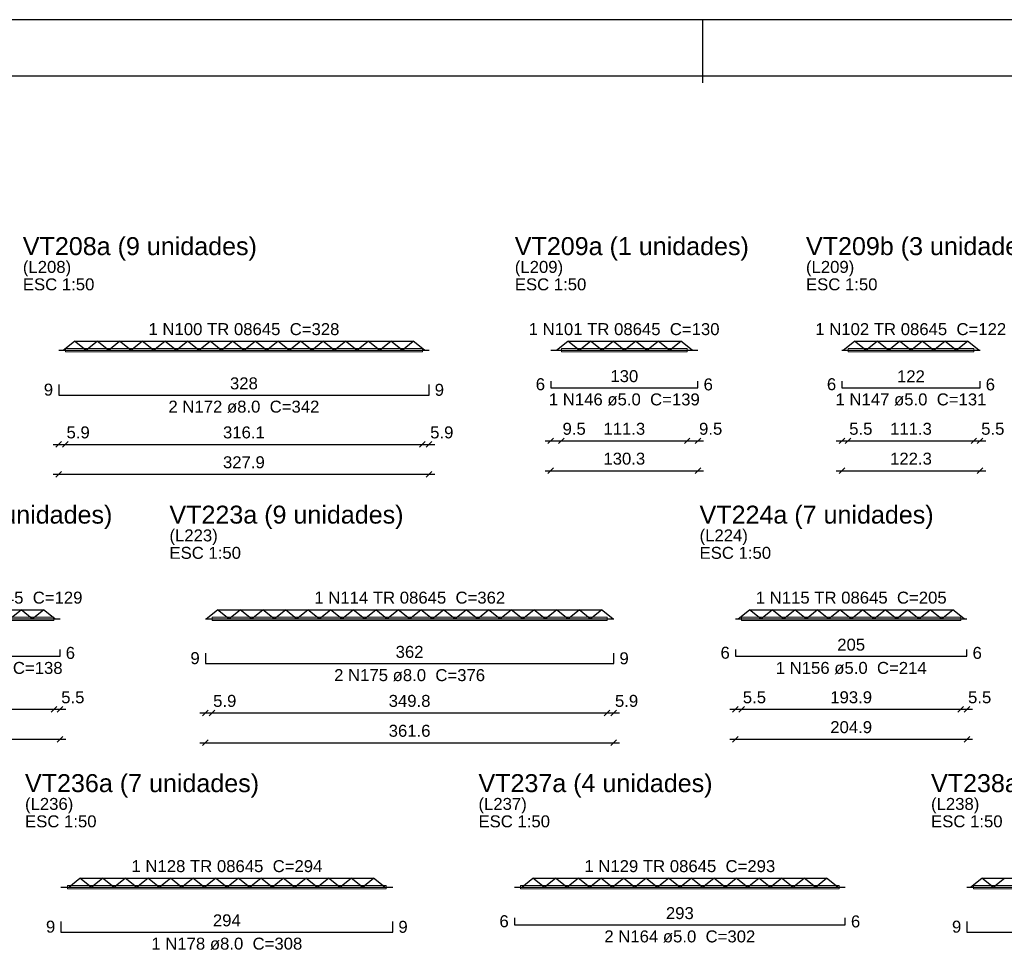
# Model space of a CAD drawing. Header units: millimetres. Extents: x 0 to 119, y 0 to 84.
# Tile 15 of 23: x 51 to 69, y 68 to 84. Entities that reach past the tile are written whole.
import ezdxf

# ---------------------------------------------------------------- set-up
doc = ezdxf.new("R2010")
doc.units = ezdxf.units.MM
doc.header["$MEASUREMENT"] = 0
doc.linetypes.add('NULL', pattern=[0])
doc.layers.get('0').update_dxf_attribs({"lineweight": 18})
for name, color, linetype, lineweight in [('Descrição da armadura', 7, 'Continuous', 0), ('DT-Armadura positiva', 2, 'Continuous', 30), ('DT-Cotas', 9, 'Continuous', 5), ('DT-Forma', 5, 'Continuous', 5), ('DT-Título', 3, 'Continuous', 20), ('Textos armaduras', 7, 'Continuous', 0)]:
    doc.layers.add(name, color=color, linetype=linetype, lineweight=lineweight)
doc.layers.add('SEDUC_MARF', color=1, linetype='Continuous')
doc.layers.add('SEDUC_MARGG', color=7, linetype='Continuous')
doc.styles.add('Arial', font='txt')
doc.dimstyles.new('UM_50.000000', dxfattribs={"dimtxt": 0.18, "dimasz": 0.1, "dimexe": 0.1, "dimexo": 0.2, "dimgap": 0, "dimtad": 1, "dimtih": 1, "dimtoh": 1, "dimdec": 1, "dimlfac": 50, "dimzin": 0, "dimdsep": 46, "dimtxsty": 'Standard', "dimcen": 0.09, "dimdle": 0.1, "dimadec": 1, "dimazin": 2, "dimtfac": 1, "dimtdec": 4, "dimtofl": 0, "dimtmove": 0, "dimatfit": 3, "dimfxl": 1, "dimtolj": 1, "dimarcsym": 0})

# ---------------------------------------------------------------- blocks, each defined once
blk = doc.blocks.new('_Oblique')
at = {"color": 0, "linetype": 'ByBlock', "lineweight": -2}
blk.add_line((-0.5, -0.5), (0.5, 0.5), dxfattribs=at)
blk = doc.blocks.new('*D34')
at = {"layer": 'Defpoints', "color": 0}
for p in [(52.002, 76.05), (58.56, 76.05), (58.56, 76.05)]:
    blk.add_point(p, dxfattribs=at)
at = {"layer": 'DT-Cotas', "color": 0, "lineweight": -2}
blk.add_line((51.902, 76.05), (58.66, 76.05), dxfattribs=at)
at = {"layer": 'DT-Cotas', "color": 0, "lineweight": -2, "xscale": 0.1, "yscale": 0.1, "zscale": 0.1, "rotation": 180}
blk.add_blockref('_Oblique', (52.002, 76.05), dxfattribs=at)
at = {"layer": 'DT-Cotas', "color": 0, "lineweight": -2, "xscale": 0.1, "yscale": 0.1, "zscale": 0.1}
blk.add_blockref('_Oblique', (58.56, 76.05), dxfattribs=at)
at = {"layer": 'DT-Cotas', "color": 7, "insert": (55.281, 76.262), "char_height": 0.2118, "attachment_point": 5, "rotation": 0.0057, "style": 'Arial'}
blk.add_mtext('\\A1;327.9', dxfattribs=at)
blk = doc.blocks.new('*D35')
at = {"layer": 'Defpoints', "color": 0}
for p in [(52.002, 76.579), (52.12, 76.579), (52.12, 76.579)]:
    blk.add_point(p, dxfattribs=at)
at = {"layer": 'DT-Cotas', "color": 0, "lineweight": -2}
blk.add_line((51.902, 76.579), (52.22, 76.579), dxfattribs=at)
at = {"layer": 'DT-Cotas', "color": 0, "lineweight": -2, "xscale": 0.1, "yscale": 0.1, "zscale": 0.1, "rotation": 180}
blk.add_blockref('_Oblique', (52.002, 76.579), dxfattribs=at)
at = {"layer": 'DT-Cotas', "color": 0, "lineweight": -2, "xscale": 0.1, "yscale": 0.1, "zscale": 0.1}
blk.add_blockref('_Oblique', (52.12, 76.579), dxfattribs=at)
at = {"layer": 'DT-Cotas', "color": 7, "insert": (52.346, 76.791), "char_height": 0.2118, "attachment_point": 5, "rotation": 0.0057, "style": 'Arial'}
blk.add_mtext('\\A1;5.9', dxfattribs=at)
blk = doc.blocks.new('*D36')
at = {"layer": 'Defpoints', "color": 0}
for p in [(52.12, 76.579), (58.442, 76.579), (58.442, 76.579)]:
    blk.add_point(p, dxfattribs=at)
at = {"layer": 'DT-Cotas', "color": 0, "lineweight": -2}
blk.add_line((52.02, 76.579), (58.542, 76.579), dxfattribs=at)
at = {"layer": 'DT-Cotas', "color": 0, "lineweight": -2, "xscale": 0.1, "yscale": 0.1, "zscale": 0.1, "rotation": 180}
blk.add_blockref('_Oblique', (52.12, 76.579), dxfattribs=at)
at = {"layer": 'DT-Cotas', "color": 0, "lineweight": -2, "xscale": 0.1, "yscale": 0.1, "zscale": 0.1}
blk.add_blockref('_Oblique', (58.442, 76.579), dxfattribs=at)
at = {"layer": 'DT-Cotas', "color": 7, "insert": (55.281, 76.791), "char_height": 0.2118, "attachment_point": 5, "rotation": 0.0057, "style": 'Arial'}
blk.add_mtext('\\A1;316.1', dxfattribs=at)
blk = doc.blocks.new('*D37')
at = {"layer": 'Defpoints', "color": 0}
for p in [(58.442, 76.579), (58.56, 76.579), (58.56, 76.579)]:
    blk.add_point(p, dxfattribs=at)
at = {"layer": 'DT-Cotas', "color": 0, "lineweight": -2}
blk.add_line((58.342, 76.579), (58.66, 76.579), dxfattribs=at)
at = {"layer": 'DT-Cotas', "color": 0, "lineweight": -2, "xscale": 0.1, "yscale": 0.1, "zscale": 0.1, "rotation": 180}
blk.add_blockref('_Oblique', (58.442, 76.579), dxfattribs=at)
at = {"layer": 'DT-Cotas', "color": 0, "lineweight": -2, "xscale": 0.1, "yscale": 0.1, "zscale": 0.1}
blk.add_blockref('_Oblique', (58.56, 76.579), dxfattribs=at)
at = {"layer": 'DT-Cotas', "color": 7, "insert": (58.785, 76.791), "char_height": 0.2118, "attachment_point": 5, "rotation": 0.0057, "style": 'Arial'}
blk.add_mtext('\\A1;5.9', dxfattribs=at)
blk = doc.blocks.new('*D38')
at = {"layer": 'Defpoints', "color": 0}
for p in [(60.714, 76.114), (63.32, 76.114), (63.32, 76.114)]:
    blk.add_point(p, dxfattribs=at)
at = {"layer": 'DT-Cotas', "color": 0, "lineweight": -2}
blk.add_line((60.614, 76.114), (63.42, 76.114), dxfattribs=at)
at = {"layer": 'DT-Cotas', "color": 0, "lineweight": -2, "xscale": 0.1, "yscale": 0.1, "zscale": 0.1, "rotation": 180}
blk.add_blockref('_Oblique', (60.714, 76.114), dxfattribs=at)
at = {"layer": 'DT-Cotas', "color": 0, "lineweight": -2, "xscale": 0.1, "yscale": 0.1, "zscale": 0.1}
blk.add_blockref('_Oblique', (63.32, 76.114), dxfattribs=at)
at = {"layer": 'DT-Cotas', "color": 7, "insert": (62.017, 76.326), "char_height": 0.2118, "attachment_point": 5, "rotation": 0.0057, "style": 'Arial'}
blk.add_mtext('\\A1;130.3', dxfattribs=at)
blk = doc.blocks.new('*D39')
at = {"layer": 'Defpoints', "color": 0}
for p in [(60.714, 76.643), (60.904, 76.643), (60.904, 76.643)]:
    blk.add_point(p, dxfattribs=at)
at = {"layer": 'DT-Cotas', "color": 0, "lineweight": -2}
blk.add_line((60.614, 76.643), (61.004, 76.643), dxfattribs=at)
at = {"layer": 'DT-Cotas', "color": 0, "lineweight": -2, "xscale": 0.1, "yscale": 0.1, "zscale": 0.1, "rotation": 180}
blk.add_blockref('_Oblique', (60.714, 76.643), dxfattribs=at)
at = {"layer": 'DT-Cotas', "color": 0, "lineweight": -2, "xscale": 0.1, "yscale": 0.1, "zscale": 0.1}
blk.add_blockref('_Oblique', (60.904, 76.643), dxfattribs=at)
at = {"layer": 'DT-Cotas', "color": 7, "insert": (61.129, 76.855), "char_height": 0.2118, "attachment_point": 5, "rotation": 0.0057, "style": 'Arial'}
blk.add_mtext('\\A1;9.5', dxfattribs=at)
blk = doc.blocks.new('*D40')
at = {"layer": 'Defpoints', "color": 0}
for p in [(60.904, 76.643), (63.13, 76.643), (63.13, 76.643)]:
    blk.add_point(p, dxfattribs=at)
at = {"layer": 'DT-Cotas', "color": 0, "lineweight": -2}
blk.add_line((60.804, 76.643), (63.23, 76.643), dxfattribs=at)
at = {"layer": 'DT-Cotas', "color": 0, "lineweight": -2, "xscale": 0.1, "yscale": 0.1, "zscale": 0.1, "rotation": 180}
blk.add_blockref('_Oblique', (60.904, 76.643), dxfattribs=at)
at = {"layer": 'DT-Cotas', "color": 0, "lineweight": -2, "xscale": 0.1, "yscale": 0.1, "zscale": 0.1}
blk.add_blockref('_Oblique', (63.13, 76.643), dxfattribs=at)
at = {"layer": 'DT-Cotas', "color": 7, "insert": (62.017, 76.855), "char_height": 0.2118, "attachment_point": 5, "rotation": 0.0057, "style": 'Arial'}
blk.add_mtext('\\A1;111.3', dxfattribs=at)
blk = doc.blocks.new('*D41')
at = {"layer": 'Defpoints', "color": 0}
for p in [(63.13, 76.643), (63.32, 76.643), (63.32, 76.643)]:
    blk.add_point(p, dxfattribs=at)
at = {"layer": 'DT-Cotas', "color": 0, "lineweight": -2}
blk.add_line((63.03, 76.643), (63.42, 76.643), dxfattribs=at)
at = {"layer": 'DT-Cotas', "color": 0, "lineweight": -2, "xscale": 0.1, "yscale": 0.1, "zscale": 0.1, "rotation": 180}
blk.add_blockref('_Oblique', (63.13, 76.643), dxfattribs=at)
at = {"layer": 'DT-Cotas', "color": 0, "lineweight": -2, "xscale": 0.1, "yscale": 0.1, "zscale": 0.1}
blk.add_blockref('_Oblique', (63.32, 76.643), dxfattribs=at)
at = {"layer": 'DT-Cotas', "color": 7, "insert": (63.546, 76.855), "char_height": 0.2118, "attachment_point": 5, "rotation": 0.0057, "style": 'Arial'}
blk.add_mtext('\\A1;9.5', dxfattribs=at)
blk = doc.blocks.new('*D42')
at = {"layer": 'Defpoints', "color": 0}
for p in [(65.869, 76.114), (68.316, 76.114), (68.316, 76.114)]:
    blk.add_point(p, dxfattribs=at)
at = {"layer": 'DT-Cotas', "color": 0, "lineweight": -2}
blk.add_line((65.769, 76.114), (68.416, 76.114), dxfattribs=at)
at = {"layer": 'DT-Cotas', "color": 0, "lineweight": -2, "xscale": 0.1, "yscale": 0.1, "zscale": 0.1, "rotation": 180}
blk.add_blockref('_Oblique', (65.869, 76.114), dxfattribs=at)
at = {"layer": 'DT-Cotas', "color": 0, "lineweight": -2, "xscale": 0.1, "yscale": 0.1, "zscale": 0.1}
blk.add_blockref('_Oblique', (68.316, 76.114), dxfattribs=at)
at = {"layer": 'DT-Cotas', "color": 7, "insert": (67.093, 76.326), "char_height": 0.2118, "attachment_point": 5, "rotation": 0.0057, "style": 'Arial'}
blk.add_mtext('\\A1;122.3', dxfattribs=at)
blk = doc.blocks.new('*D43')
at = {"layer": 'Defpoints', "color": 0}
for p in [(65.869, 76.643), (65.979, 76.643), (65.979, 76.643)]:
    blk.add_point(p, dxfattribs=at)
at = {"layer": 'DT-Cotas', "color": 0, "lineweight": -2}
blk.add_line((65.769, 76.643), (66.079, 76.643), dxfattribs=at)
at = {"layer": 'DT-Cotas', "color": 0, "lineweight": -2, "xscale": 0.1, "yscale": 0.1, "zscale": 0.1, "rotation": 180}
blk.add_blockref('_Oblique', (65.869, 76.643), dxfattribs=at)
at = {"layer": 'DT-Cotas', "color": 0, "lineweight": -2, "xscale": 0.1, "yscale": 0.1, "zscale": 0.1}
blk.add_blockref('_Oblique', (65.979, 76.643), dxfattribs=at)
at = {"layer": 'DT-Cotas', "color": 7, "insert": (66.205, 76.855), "char_height": 0.2118, "attachment_point": 5, "rotation": 0.0057, "style": 'Arial'}
blk.add_mtext('\\A1;5.5', dxfattribs=at)
blk = doc.blocks.new('*D44')
at = {"layer": 'Defpoints', "color": 0}
for p in [(65.979, 76.643), (68.206, 76.643), (68.206, 76.643)]:
    blk.add_point(p, dxfattribs=at)
at = {"layer": 'DT-Cotas', "color": 0, "lineweight": -2}
blk.add_line((65.879, 76.643), (68.306, 76.643), dxfattribs=at)
at = {"layer": 'DT-Cotas', "color": 0, "lineweight": -2, "xscale": 0.1, "yscale": 0.1, "zscale": 0.1, "rotation": 180}
blk.add_blockref('_Oblique', (65.979, 76.643), dxfattribs=at)
at = {"layer": 'DT-Cotas', "color": 0, "lineweight": -2, "xscale": 0.1, "yscale": 0.1, "zscale": 0.1}
blk.add_blockref('_Oblique', (68.206, 76.643), dxfattribs=at)
at = {"layer": 'DT-Cotas', "color": 7, "insert": (67.093, 76.855), "char_height": 0.2118, "attachment_point": 5, "rotation": 0.0057, "style": 'Arial'}
blk.add_mtext('\\A1;111.3', dxfattribs=at)
blk = doc.blocks.new('*D45')
at = {"layer": 'Defpoints', "color": 0}
for p in [(68.206, 76.643), (68.316, 76.643), (68.316, 76.643)]:
    blk.add_point(p, dxfattribs=at)
at = {"layer": 'DT-Cotas', "color": 0, "lineweight": -2}
blk.add_line((68.106, 76.643), (68.416, 76.643), dxfattribs=at)
at = {"layer": 'DT-Cotas', "color": 0, "lineweight": -2, "xscale": 0.1, "yscale": 0.1, "zscale": 0.1, "rotation": 180}
blk.add_blockref('_Oblique', (68.206, 76.643), dxfattribs=at)
at = {"layer": 'DT-Cotas', "color": 0, "lineweight": -2, "xscale": 0.1, "yscale": 0.1, "zscale": 0.1}
blk.add_blockref('_Oblique', (68.316, 76.643), dxfattribs=at)
at = {"layer": 'DT-Cotas', "color": 7, "insert": (68.542, 76.855), "char_height": 0.2118, "attachment_point": 5, "rotation": 0.0057, "style": 'Arial'}
blk.add_mtext('\\A1;5.5', dxfattribs=at)
blk = doc.blocks.new('*D98')
at = {"layer": 'Defpoints', "color": 0}
for p in [(49.443, 71.36), (52.026, 71.36), (52.026, 71.36)]:
    blk.add_point(p, dxfattribs=at)
at = {"layer": 'DT-Cotas', "color": 0, "lineweight": -2}
blk.add_line((49.343, 71.36), (52.126, 71.36), dxfattribs=at)
at = {"layer": 'DT-Cotas', "color": 0, "lineweight": -2, "xscale": 0.1, "yscale": 0.1, "zscale": 0.1, "rotation": 180}
blk.add_blockref('_Oblique', (49.443, 71.36), dxfattribs=at)
at = {"layer": 'DT-Cotas', "color": 0, "lineweight": -2, "xscale": 0.1, "yscale": 0.1, "zscale": 0.1}
blk.add_blockref('_Oblique', (52.026, 71.36), dxfattribs=at)
at = {"layer": 'DT-Cotas', "color": 7, "insert": (50.734, 71.572), "char_height": 0.2118, "attachment_point": 5, "rotation": 0.0057, "style": 'Arial'}
blk.add_mtext('\\A1;129.2', dxfattribs=at)
blk = doc.blocks.new('*D100')
at = {"layer": 'Defpoints', "color": 0}
for p in [(49.553, 71.889), (51.916, 71.889), (51.916, 71.889)]:
    blk.add_point(p, dxfattribs=at)
at = {"layer": 'DT-Cotas', "color": 0, "lineweight": -2}
blk.add_line((49.453, 71.889), (52.016, 71.889), dxfattribs=at)
at = {"layer": 'DT-Cotas', "color": 0, "lineweight": -2, "xscale": 0.1, "yscale": 0.1, "zscale": 0.1, "rotation": 180}
blk.add_blockref('_Oblique', (49.553, 71.889), dxfattribs=at)
at = {"layer": 'DT-Cotas', "color": 0, "lineweight": -2, "xscale": 0.1, "yscale": 0.1, "zscale": 0.1}
blk.add_blockref('_Oblique', (51.916, 71.889), dxfattribs=at)
at = {"layer": 'DT-Cotas', "color": 7, "insert": (50.734, 72.101), "char_height": 0.2118, "attachment_point": 5, "rotation": 0.0057, "style": 'Arial'}
blk.add_mtext('\\A1;118.2', dxfattribs=at)
blk = doc.blocks.new('*D101')
at = {"layer": 'Defpoints', "color": 0}
for p in [(51.916, 71.889), (52.026, 71.889), (52.026, 71.889)]:
    blk.add_point(p, dxfattribs=at)
at = {"layer": 'DT-Cotas', "color": 0, "lineweight": -2}
blk.add_line((51.816, 71.889), (52.126, 71.889), dxfattribs=at)
at = {"layer": 'DT-Cotas', "color": 0, "lineweight": -2, "xscale": 0.1, "yscale": 0.1, "zscale": 0.1, "rotation": 180}
blk.add_blockref('_Oblique', (51.916, 71.889), dxfattribs=at)
at = {"layer": 'DT-Cotas', "color": 0, "lineweight": -2, "xscale": 0.1, "yscale": 0.1, "zscale": 0.1}
blk.add_blockref('_Oblique', (52.026, 71.889), dxfattribs=at)
at = {"layer": 'DT-Cotas', "color": 7, "insert": (52.252, 72.101), "char_height": 0.2118, "attachment_point": 5, "rotation": 0.0057, "style": 'Arial'}
blk.add_mtext('\\A1;5.5', dxfattribs=at)
blk = doc.blocks.new('*D102')
at = {"layer": 'Defpoints', "color": 0}
for p in [(54.598, 71.296), (61.831, 71.296), (61.831, 71.296)]:
    blk.add_point(p, dxfattribs=at)
at = {"layer": 'DT-Cotas', "color": 0, "lineweight": -2}
blk.add_line((54.498, 71.296), (61.931, 71.296), dxfattribs=at)
at = {"layer": 'DT-Cotas', "color": 0, "lineweight": -2, "xscale": 0.1, "yscale": 0.1, "zscale": 0.1, "rotation": 180}
blk.add_blockref('_Oblique', (54.598, 71.296), dxfattribs=at)
at = {"layer": 'DT-Cotas', "color": 0, "lineweight": -2, "xscale": 0.1, "yscale": 0.1, "zscale": 0.1}
blk.add_blockref('_Oblique', (61.831, 71.296), dxfattribs=at)
at = {"layer": 'DT-Cotas', "color": 7, "insert": (58.215, 71.508), "char_height": 0.2118, "attachment_point": 5, "rotation": 0.0057, "style": 'Arial'}
blk.add_mtext('\\A1;361.6', dxfattribs=at)
blk = doc.blocks.new('*D103')
at = {"layer": 'Defpoints', "color": 0}
for p in [(54.598, 71.825), (54.716, 71.825), (54.716, 71.825)]:
    blk.add_point(p, dxfattribs=at)
at = {"layer": 'DT-Cotas', "color": 0, "lineweight": -2}
blk.add_line((54.498, 71.825), (54.816, 71.825), dxfattribs=at)
at = {"layer": 'DT-Cotas', "color": 0, "lineweight": -2, "xscale": 0.1, "yscale": 0.1, "zscale": 0.1, "rotation": 180}
blk.add_blockref('_Oblique', (54.598, 71.825), dxfattribs=at)
at = {"layer": 'DT-Cotas', "color": 0, "lineweight": -2, "xscale": 0.1, "yscale": 0.1, "zscale": 0.1}
blk.add_blockref('_Oblique', (54.716, 71.825), dxfattribs=at)
at = {"layer": 'DT-Cotas', "color": 7, "insert": (54.942, 72.037), "char_height": 0.2118, "attachment_point": 5, "rotation": 0.0057, "style": 'Arial'}
blk.add_mtext('\\A1;5.9', dxfattribs=at)
blk = doc.blocks.new('*D104')
at = {"layer": 'Defpoints', "color": 0}
for p in [(54.716, 71.825), (61.713, 71.825), (61.713, 71.825)]:
    blk.add_point(p, dxfattribs=at)
at = {"layer": 'DT-Cotas', "color": 0, "lineweight": -2}
blk.add_line((54.616, 71.825), (61.813, 71.825), dxfattribs=at)
at = {"layer": 'DT-Cotas', "color": 0, "lineweight": -2, "xscale": 0.1, "yscale": 0.1, "zscale": 0.1, "rotation": 180}
blk.add_blockref('_Oblique', (54.716, 71.825), dxfattribs=at)
at = {"layer": 'DT-Cotas', "color": 0, "lineweight": -2, "xscale": 0.1, "yscale": 0.1, "zscale": 0.1}
blk.add_blockref('_Oblique', (61.713, 71.825), dxfattribs=at)
at = {"layer": 'DT-Cotas', "color": 7, "insert": (58.215, 72.037), "char_height": 0.2118, "attachment_point": 5, "rotation": 0.0057, "style": 'Arial'}
blk.add_mtext('\\A1;349.8', dxfattribs=at)
blk = doc.blocks.new('*D105')
at = {"layer": 'Defpoints', "color": 0}
for p in [(61.713, 71.825), (61.831, 71.825), (61.831, 71.825)]:
    blk.add_point(p, dxfattribs=at)
at = {"layer": 'DT-Cotas', "color": 0, "lineweight": -2}
blk.add_line((61.613, 71.825), (61.931, 71.825), dxfattribs=at)
at = {"layer": 'DT-Cotas', "color": 0, "lineweight": -2, "xscale": 0.1, "yscale": 0.1, "zscale": 0.1, "rotation": 180}
blk.add_blockref('_Oblique', (61.713, 71.825), dxfattribs=at)
at = {"layer": 'DT-Cotas', "color": 0, "lineweight": -2, "xscale": 0.1, "yscale": 0.1, "zscale": 0.1}
blk.add_blockref('_Oblique', (61.831, 71.825), dxfattribs=at)
at = {"layer": 'DT-Cotas', "color": 7, "insert": (62.057, 72.037), "char_height": 0.2118, "attachment_point": 5, "rotation": 0.0057, "style": 'Arial'}
blk.add_mtext('\\A1;5.9', dxfattribs=at)
blk = doc.blocks.new('*D106')
at = {"layer": 'Defpoints', "color": 0}
for p in [(63.985, 71.36), (68.083, 71.36), (68.083, 71.36)]:
    blk.add_point(p, dxfattribs=at)
at = {"layer": 'DT-Cotas', "color": 0, "lineweight": -2}
blk.add_line((63.885, 71.36), (68.183, 71.36), dxfattribs=at)
at = {"layer": 'DT-Cotas', "color": 0, "lineweight": -2, "xscale": 0.1, "yscale": 0.1, "zscale": 0.1, "rotation": 180}
blk.add_blockref('_Oblique', (63.985, 71.36), dxfattribs=at)
at = {"layer": 'DT-Cotas', "color": 0, "lineweight": -2, "xscale": 0.1, "yscale": 0.1, "zscale": 0.1}
blk.add_blockref('_Oblique', (68.083, 71.36), dxfattribs=at)
at = {"layer": 'DT-Cotas', "color": 7, "insert": (66.034, 71.572), "char_height": 0.2118, "attachment_point": 5, "rotation": 0.0057, "style": 'Arial'}
blk.add_mtext('\\A1;204.9', dxfattribs=at)
blk = doc.blocks.new('*D107')
at = {"layer": 'Defpoints', "color": 0}
for p in [(63.985, 71.889), (64.095, 71.889), (64.095, 71.889)]:
    blk.add_point(p, dxfattribs=at)
at = {"layer": 'DT-Cotas', "color": 0, "lineweight": -2}
blk.add_line((63.885, 71.889), (64.195, 71.889), dxfattribs=at)
at = {"layer": 'DT-Cotas', "color": 0, "lineweight": -2, "xscale": 0.1, "yscale": 0.1, "zscale": 0.1, "rotation": 180}
blk.add_blockref('_Oblique', (63.985, 71.889), dxfattribs=at)
at = {"layer": 'DT-Cotas', "color": 0, "lineweight": -2, "xscale": 0.1, "yscale": 0.1, "zscale": 0.1}
blk.add_blockref('_Oblique', (64.095, 71.889), dxfattribs=at)
at = {"layer": 'DT-Cotas', "color": 7, "insert": (64.321, 72.101), "char_height": 0.2118, "attachment_point": 5, "rotation": 0.0057, "style": 'Arial'}
blk.add_mtext('\\A1;5.5', dxfattribs=at)
blk = doc.blocks.new('*D108')
at = {"layer": 'Defpoints', "color": 0}
for p in [(64.095, 71.889), (67.973, 71.889), (67.973, 71.889)]:
    blk.add_point(p, dxfattribs=at)
at = {"layer": 'DT-Cotas', "color": 0, "lineweight": -2}
blk.add_line((63.995, 71.889), (68.073, 71.889), dxfattribs=at)
at = {"layer": 'DT-Cotas', "color": 0, "lineweight": -2, "xscale": 0.1, "yscale": 0.1, "zscale": 0.1, "rotation": 180}
blk.add_blockref('_Oblique', (64.095, 71.889), dxfattribs=at)
at = {"layer": 'DT-Cotas', "color": 0, "lineweight": -2, "xscale": 0.1, "yscale": 0.1, "zscale": 0.1}
blk.add_blockref('_Oblique', (67.973, 71.889), dxfattribs=at)
at = {"layer": 'DT-Cotas', "color": 7, "insert": (66.034, 72.101), "char_height": 0.2118, "attachment_point": 5, "rotation": 0.0057, "style": 'Arial'}
blk.add_mtext('\\A1;193.9', dxfattribs=at)
blk = doc.blocks.new('*D109')
at = {"layer": 'Defpoints', "color": 0}
for p in [(67.973, 71.889), (68.083, 71.889), (68.083, 71.889)]:
    blk.add_point(p, dxfattribs=at)
at = {"layer": 'DT-Cotas', "color": 0, "lineweight": -2}
blk.add_line((67.873, 71.889), (68.183, 71.889), dxfattribs=at)
at = {"layer": 'DT-Cotas', "color": 0, "lineweight": -2, "xscale": 0.1, "yscale": 0.1, "zscale": 0.1, "rotation": 180}
blk.add_blockref('_Oblique', (67.973, 71.889), dxfattribs=at)
at = {"layer": 'DT-Cotas', "color": 0, "lineweight": -2, "xscale": 0.1, "yscale": 0.1, "zscale": 0.1}
blk.add_blockref('_Oblique', (68.083, 71.889), dxfattribs=at)
at = {"layer": 'DT-Cotas', "color": 7, "insert": (68.309, 72.101), "char_height": 0.2118, "attachment_point": 5, "rotation": 0.0057, "style": 'Arial'}
blk.add_mtext('\\A1;5.5', dxfattribs=at)

msp = doc.modelspace()

# ---------------------------------------------------------------- linework, layer by layer
at = {"layer": 'DT-Armadura positiva'}
for p, q in [((52.0812, 78.246), (52.2812, 78.406)), ((52.4812, 78.246), (52.2812, 78.406)), ((52.2812, 78.406), (58.2812, 78.406)), ((52.4812, 78.246), (52.6812, 78.406)), ((52.8812, 78.246), (52.6812, 78.406)), ((52.8812, 78.246), (53.0812, 78.406)), ((53.2812, 78.246), (53.0812, 78.406)), ((53.2812, 78.246), (53.4812, 78.406)), ((53.6812, 78.246), (53.4812, 78.406)), ((53.6812, 78.246), (53.8812, 78.406)), ((54.0812, 78.246), (53.8812, 78.406)), ((54.0812, 78.246), (54.2812, 78.406)), ((54.4812, 78.246), (54.2812, 78.406)), ((54.4812, 78.246), (54.6812, 78.406)), ((54.8812, 78.246), (54.6812, 78.406)), ((54.8812, 78.246), (55.0812, 78.406)), ((55.2812, 78.246), (55.0812, 78.406)), ((55.2812, 78.246), (55.4812, 78.406)), ((55.6812, 78.246), (55.4812, 78.406)), ((55.6812, 78.246), (55.8812, 78.406)), ((56.0812, 78.246), (55.8812, 78.406)), ((56.0812, 78.246), (56.2812, 78.406)), ((56.4812, 78.246), (56.2812, 78.406)), ((56.4812, 78.246), (56.6812, 78.406)), ((56.8812, 78.246), (56.6812, 78.406)), ((56.8812, 78.246), (57.0812, 78.406)), ((57.2812, 78.246), (57.0812, 78.406)), ((57.2812, 78.246), (57.4812, 78.406)), ((57.6812, 78.246), (57.4812, 78.406)), ((57.6812, 78.246), (57.8812, 78.406)), ((58.0812, 78.246), (57.8812, 78.406)), ((58.0812, 78.246), (58.2812, 78.406)), ((58.4812, 78.246), (58.2812, 78.406)), ((60.817, 78.246), (61.017, 78.406)), ((61.217, 78.246), (61.017, 78.406)), ((61.017, 78.406), (63.017, 78.406)), ((61.217, 78.246), (61.417, 78.406)), ((61.617, 78.246), (61.417, 78.406)), ((61.617, 78.246), (61.817, 78.406)), ((62.017, 78.246), (61.817, 78.406)), ((62.017, 78.246), (62.217, 78.406)), ((62.417, 78.246), (62.217, 78.406)), ((62.417, 78.246), (62.617, 78.406)), ((62.817, 78.246), (62.617, 78.406)), ((62.817, 78.246), (63.017, 78.406)), ((63.217, 78.246), (63.017, 78.406)), ((65.8926, 78.246), (66.0926, 78.406)), ((66.2926, 78.246), (66.0926, 78.406)), ((66.0926, 78.406), (68.0926, 78.406)), ((66.2926, 78.246), (66.4926, 78.406)), ((66.6926, 78.246), (66.4926, 78.406)), ((66.6926, 78.246), (66.8926, 78.406)), ((67.0926, 78.246), (66.8926, 78.406)), ((67.0926, 78.246), (67.2926, 78.406)), ((67.4926, 78.246), (67.2926, 78.406)), ((67.4926, 78.246), (67.6926, 78.406)), ((67.8926, 78.246), (67.6926, 78.406)), ((67.8926, 78.246), (68.0926, 78.406)), ((68.2926, 78.246), (68.0926, 78.406)), ((52.0025, 78.246), (58.5598, 78.246)), ((60.7135, 78.246), (63.3205, 78.246)), ((65.8691, 78.246), (68.3161, 78.246)), ((49.7344, 73.6518), (51.7344, 73.6518)), ((51.1344, 73.4918), (51.3344, 73.6518)), ((51.5344, 73.4918), (51.3344, 73.6518)), ((51.5344, 73.4918), (51.7344, 73.6518)), ((51.9344, 73.4918), (51.7344, 73.6518)), ((54.6148, 73.4918), (54.8148, 73.6518)), ((55.0148, 73.4918), (54.8148, 73.6518)), ((54.8148, 73.6518), (61.6148, 73.6518)), ((55.0148, 73.4918), (55.2148, 73.6518)), ((55.4148, 73.4918), (55.2148, 73.6518)), ((55.4148, 73.4918), (55.6148, 73.6518)), ((55.8148, 73.4918), (55.6148, 73.6518)), ((55.8148, 73.4918), (56.0148, 73.6518)), ((56.2148, 73.4918), (56.0148, 73.6518)), ((56.2148, 73.4918), (56.4148, 73.6518)), ((56.6148, 73.4918), (56.4148, 73.6518)), ((56.6148, 73.4918), (56.8148, 73.6518)), ((57.0148, 73.4918), (56.8148, 73.6518)), ((57.0148, 73.4918), (57.2148, 73.6518)), ((57.4148, 73.4918), (57.2148, 73.6518)), ((57.4148, 73.4918), (57.6148, 73.6518)), ((57.8148, 73.4918), (57.6148, 73.6518)), ((57.8148, 73.4918), (58.0148, 73.6518)), ((58.2148, 73.4918), (58.0148, 73.6518)), ((58.2148, 73.4918), (58.4148, 73.6518)), ((58.6148, 73.4918), (58.4148, 73.6518)), ((58.6148, 73.4918), (58.8148, 73.6518)), ((59.0148, 73.4918), (58.8148, 73.6518)), ((59.0148, 73.4918), (59.2148, 73.6518)), ((59.4148, 73.4918), (59.2148, 73.6518)), ((59.4148, 73.4918), (59.6148, 73.6518)), ((59.8148, 73.4918), (59.6148, 73.6518)), ((59.8148, 73.4918), (60.0148, 73.6518)), ((60.2148, 73.4918), (60.0148, 73.6518)), ((60.2148, 73.4918), (60.4148, 73.6518)), ((60.6148, 73.4918), (60.4148, 73.6518)), ((60.6148, 73.4918), (60.8148, 73.6518)), ((61.0148, 73.4918), (60.8148, 73.6518)), ((61.0148, 73.4918), (61.2148, 73.6518)), ((61.4148, 73.4918), (61.2148, 73.6518)), ((61.4148, 73.4918), (61.6148, 73.6518)), ((61.8148, 73.4918), (61.6148, 73.6518)), ((64.0342, 73.4918), (64.2342, 73.6518)), ((64.4342, 73.4918), (64.2342, 73.6518)), ((64.2342, 73.6518), (67.8342, 73.6518)), ((64.4342, 73.4918), (64.6342, 73.6518)), ((64.8342, 73.4918), (64.6342, 73.6518)), ((64.8342, 73.4918), (65.0342, 73.6518)), ((65.2342, 73.4918), (65.0342, 73.6518)), ((65.2342, 73.4918), (65.4342, 73.6518)), ((65.6342, 73.4918), (65.4342, 73.6518)), ((65.6342, 73.4918), (65.8342, 73.6518)), ((66.0342, 73.4918), (65.8342, 73.6518)), ((66.0342, 73.4918), (66.2342, 73.6518)), ((66.4342, 73.4918), (66.2342, 73.6518)), ((66.4342, 73.4918), (66.6342, 73.6518)), ((66.8342, 73.4918), (66.6342, 73.6518)), ((66.8342, 73.4918), (67.0342, 73.6518)), ((67.2342, 73.4918), (67.0342, 73.6518)), ((67.2342, 73.4918), (67.4342, 73.6518)), ((67.6342, 73.4918), (67.4342, 73.6518)), ((67.6342, 73.4918), (67.8342, 73.6518)), ((68.0342, 73.4918), (67.8342, 73.6518)), ((49.4427, 73.4918), (52.0261, 73.4918)), ((54.5984, 73.4918), (61.8313, 73.4918)), ((63.985, 73.4918), (68.0834, 73.4918)), ((52.1787, 68.7376), (52.3787, 68.8976)), ((52.5787, 68.7376), (52.3787, 68.8976)), ((52.3787, 68.8976), (57.5787, 68.8976)), ((52.5787, 68.7376), (52.7787, 68.8976)), ((52.9787, 68.7376), (52.7787, 68.8976)), ((52.9787, 68.7376), (53.1787, 68.8976)), ((53.3787, 68.7376), (53.1787, 68.8976)), ((53.3787, 68.7376), (53.5787, 68.8976)), ((53.7787, 68.7376), (53.5787, 68.8976)), ((53.7787, 68.7376), (53.9787, 68.8976)), ((54.1787, 68.7376), (53.9787, 68.8976)), ((54.1787, 68.7376), (54.3787, 68.8976)), ((54.5787, 68.7376), (54.3787, 68.8976)), ((54.5787, 68.7376), (54.7787, 68.8976)), ((54.9787, 68.7376), (54.7787, 68.8976)), ((54.9787, 68.7376), (55.1787, 68.8976)), ((55.3787, 68.7376), (55.1787, 68.8976)), ((55.3787, 68.7376), (55.5787, 68.8976)), ((55.7787, 68.7376), (55.5787, 68.8976)), ((55.7787, 68.7376), (55.9787, 68.8976)), ((56.1787, 68.7376), (55.9787, 68.8976)), ((56.1787, 68.7376), (56.3787, 68.8976)), ((56.5787, 68.7376), (56.3787, 68.8976)), ((56.5787, 68.7376), (56.7787, 68.8976)), ((56.9787, 68.7376), (56.7787, 68.8976)), ((56.9787, 68.7376), (57.1787, 68.8976)), ((57.3787, 68.7376), (57.1787, 68.8976)), ((57.3787, 68.7376), (57.5787, 68.8976)), ((57.7787, 68.7376), (57.5787, 68.8976)), ((60.2001, 68.7376), (60.4001, 68.8976)), ((60.6001, 68.7376), (60.4001, 68.8976)), ((60.4001, 68.8976), (65.6001, 68.8976)), ((60.6001, 68.7376), (60.8001, 68.8976)), ((61.0001, 68.7376), (60.8001, 68.8976)), ((61.0001, 68.7376), (61.2001, 68.8976)), ((61.4001, 68.7376), (61.2001, 68.8976)), ((61.4001, 68.7376), (61.6001, 68.8976)), ((61.8001, 68.7376), (61.6001, 68.8976)), ((61.8001, 68.7376), (62.0001, 68.8976)), ((62.2001, 68.7376), (62.0001, 68.8976)), ((62.2001, 68.7376), (62.4001, 68.8976)), ((62.6001, 68.7376), (62.4001, 68.8976)), ((62.6001, 68.7376), (62.8001, 68.8976)), ((63.0001, 68.7376), (62.8001, 68.8976)), ((63.0001, 68.7376), (63.2001, 68.8976)), ((63.4001, 68.7376), (63.2001, 68.8976)), ((63.4001, 68.7376), (63.6001, 68.8976)), ((63.8001, 68.7376), (63.6001, 68.8976)), ((63.8001, 68.7376), (64.0001, 68.8976)), ((64.2001, 68.7376), (64.0001, 68.8976)), ((64.2001, 68.7376), (64.4001, 68.8976)), ((64.6001, 68.7376), (64.4001, 68.8976)), ((64.6001, 68.7376), (64.8001, 68.8976)), ((65.0001, 68.7376), (64.8001, 68.8976)), ((65.0001, 68.7376), (65.2001, 68.8976)), ((65.4001, 68.7376), (65.2001, 68.8976)), ((65.4001, 68.7376), (65.6001, 68.8976)), ((65.8001, 68.7376), (65.6001, 68.8976)), ((68.149, 68.7376), (68.349, 68.8976)), ((68.549, 68.7376), (68.349, 68.8976)), ((68.349, 68.8976), (74.349, 68.8976)), ((68.549, 68.7376), (68.749, 68.8976)), ((52.0408, 68.7376), (57.9166, 68.7376)), ((60.0702, 68.7376), (65.93, 68.7376)), ((68.0837, 68.7376), (74.6143, 68.7376))]:
    msp.add_line(p, q, dxfattribs=at)
for points in [[(52.0025, 77.6384), (52.0025, 77.4544), (58.5598, 77.4544), (58.5598, 77.6384)], [(60.7135, 77.7024), (60.7135, 77.5824), (63.3205, 77.5824), (63.3205, 77.7024)], [(65.8691, 77.7024), (65.8691, 77.5824), (68.3161, 77.5824), (68.3161, 77.7024)], [(49.4427, 72.9482), (49.4427, 72.8282), (52.0261, 72.8282), (52.0261, 72.9482)], [(54.5984, 72.8842), (54.5984, 72.7002), (61.8313, 72.7002), (61.8313, 72.8842)], [(63.985, 72.9482), (63.985, 72.8282), (68.0834, 72.8282), (68.0834, 72.9482)], [(60.0702, 68.194), (60.0702, 68.074), (65.93, 68.074), (65.93, 68.194)], [(52.0408, 68.13), (52.0408, 67.946), (57.9166, 67.946), (57.9166, 68.13)], [(68.0837, 68.13), (68.0837, 67.946), (74.6143, 67.946), (74.6143, 68.13)]]:
    msp.add_lwpolyline(points, dxfattribs=at)
at = {"layer": 'DT-Forma'}
for points in [[(52.1205, 78.216), (52.1205, 78.276), (58.4418, 78.276), (58.4418, 78.216), (52.1205, 78.216)], [(60.9035, 78.216), (60.9035, 78.276), (63.1305, 78.276), (63.1305, 78.216), (60.9035, 78.216)], [(65.9791, 78.216), (65.9791, 78.276), (68.2061, 78.276), (68.2061, 78.216), (65.9791, 78.216)], [(49.5527, 73.4618), (49.5527, 73.5218), (51.9161, 73.5218), (51.9161, 73.4618), (49.5527, 73.4618)], [(54.7164, 73.4618), (54.7164, 73.5218), (61.7133, 73.5218), (61.7133, 73.4618), (54.7164, 73.4618)], [(64.095, 73.4618), (64.095, 73.5218), (67.9734, 73.5218), (67.9734, 73.4618), (64.095, 73.4618)], [(52.1588, 68.7076), (52.1588, 68.7676), (57.7986, 68.7676), (57.7986, 68.7076), (52.1588, 68.7076)], [(60.1802, 68.7076), (60.1802, 68.7676), (65.82, 68.7676), (65.82, 68.7076), (60.1802, 68.7076)], [(68.2017, 68.7076), (68.2017, 68.7676), (74.4963, 68.7676), (74.4963, 68.7076), (68.2017, 68.7076)]]:
    msp.add_lwpolyline(points, close=True, dxfattribs=at)
at = {"layer": 'SEDUC_MARF'}
msp.add_line((63.4015, 84.1), (63.4015, 82.9804), dxfattribs=at)
msp.add_lwpolyline([(118.9, 84.1), (0, 84.1), (0, 0), (118.9, 0)], close=True, dxfattribs=at)
at = {"layer": 'SEDUC_MARGG'}
msp.add_lwpolyline([(2.5, 1), (117.9, 1), (117.9, 83.1), (2.5, 83.1), (2.5, 1)], dxfattribs=at)

# ---------------------------------------------------------------- texts
at = {"layer": 'Descrição da armadura', "linetype": 'NULL', "char_height": 0.2118, "attachment_point": 8, "line_spacing_factor": 0.9, "style": 'Arial'}
for s, insert, width in [('1 N100 TR 08645  C=328', (55.2821, 78.5119), 6.626104), ('1 N101 TR 08645  C=130', (62.0131, 78.5119), 6.626104), ('1 N102 TR 08645  C=122', (67.0887, 78.5119), 6.626104), ('2 N172 ø8.0  C=342', (55.2811, 77.1369), 5.239541), ('1 N146 ø5.0  C=139', (62.0171, 77.2649), 5.239541), ('1 N147 ø5.0  C=131', (67.0927, 77.2649), 5.239541), ('1 N113 TR 08645  C=129', (50.7323, 73.7577), 6.626104), ('1 N114 TR 08645  C=362', (58.218, 73.7577), 6.626104), ('1 N115 TR 08645  C=205', (66.0346, 73.7577), 6.626104), ('1 N155 ø5.0  C=138', (50.7343, 72.5107), 5.239541), ('1 N156 ø5.0  C=214', (66.0346, 72.5107), 5.239541), ('2 N175 ø8.0  C=376', (58.215, 72.3827), 5.239541), ('1 N128 TR 08645  C=294', (54.9804, 69.0035), 6.626104), ('1 N129 TR 08645  C=293', (62.9998, 69.0035), 6.626104), ('2 N164 ø5.0  C=302', (62.9998, 67.7565), 5.239541), ('1 N178 ø8.0  C=308', (54.9784, 67.6285), 5.239541)]:
    msp.add_mtext(s, dxfattribs=dict(at, insert=insert, width=width))
at = {"layer": 'DT-Título', "linetype": 'NULL', "attachment_point": 7, "line_spacing_factor": 0.798, "style": 'Arial'}
for s, insert, char_height, width in [('VT208a (9 unidades)', (51.3671, 79.836), 0.3177, 8.218633), ('VT209a (1 unidades)', (60.0781, 79.836), 0.3177, 8.218633), ('VT209b (3 unidades)', (65.2337, 79.836), 0.3177, 8.218633), ('(L208)', (51.3671, 79.553), 0.2118, 1.676562), ('(L209)', (60.0781, 79.553), 0.2118, 1.676562), ('(L209)', (65.2337, 79.553), 0.2118, 1.676562), ('ESC 1:50', (51.3671, 79.3049), 0.2118, 2.482559), ('ESC 1:50', (60.0781, 79.3049), 0.2118, 2.482559), ('ESC 1:50', (65.2337, 79.3049), 0.2118, 2.482559), ('VT222b (5 unidades)', (48.8073, 75.0818), 0.3177, 8.218633), ('VT223a (9 unidades)', (53.963, 75.0818), 0.3177, 8.218633), ('VT224a (7 unidades)', (63.3496, 75.0818), 0.3177, 8.218633), ('(L223)', (53.963, 74.7988), 0.2118, 1.676562), ('(L224)', (63.3496, 74.7988), 0.2118, 1.676562), ('ESC 1:50', (53.963, 74.5507), 0.2118, 2.482559), ('ESC 1:50', (63.3496, 74.5507), 0.2118, 2.482559), ('VT236a (7 unidades)', (51.4054, 70.3276), 0.3177, 8.218633), ('VT237a (4 unidades)', (59.4348, 70.3276), 0.3177, 8.218633), ('VT238a (4 unidades)', (67.4483, 70.3276), 0.3177, 8.218633), ('(L236)', (51.4054, 70.0446), 0.2118, 1.676562), ('(L237)', (59.4348, 70.0446), 0.2118, 1.676562), ('(L238)', (67.4483, 70.0446), 0.2118, 1.676562), ('ESC 1:50', (51.4054, 69.7965), 0.2118, 2.482559), ('ESC 1:50', (59.4348, 69.7965), 0.2118, 2.482559), ('ESC 1:50', (67.4483, 69.7965), 0.2118, 2.482559)]:
    msp.add_mtext(s, dxfattribs=dict(at, insert=insert, char_height=char_height, width=width))
at = {"layer": 'Textos armaduras', "linetype": 'NULL', "char_height": 0.2118, "line_spacing_factor": 0.9, "style": 'Arial'}
for s, insert, width, attachment_point in [('130', (62.017, 77.6797), 1.367705, 8), ('122', (67.0926, 77.6797), 1.367705, 8), ('328', (55.2812, 77.5517), 1.367705, 8), ('6', (60.6135, 77.5365), 0.722568, 9), ('6', (65.7691, 77.5365), 0.722568, 9), ('9', (51.9025, 77.4405), 0.722568, 9), ('9', (58.6598, 77.6523), 0.722568, 1), ('6', (63.4205, 77.7483), 0.722568, 1), ('6', (68.4161, 77.7483), 0.722568, 1), ('362', (58.2148, 72.7975), 1.367705, 8), ('6', (63.885, 72.7823), 0.722568, 9), ('205', (66.0342, 72.9255), 1.367705, 8), ('6', (52.1261, 72.9941), 0.722568, 1), ('9', (54.4984, 72.6863), 0.722568, 9), ('9', (61.9313, 72.8981), 0.722568, 1), ('6', (68.1834, 72.9941), 0.722568, 1), ('293', (63.0001, 68.1713), 1.367705, 8), ('9', (51.9408, 67.9321), 0.722568, 9), ('294', (54.9787, 68.0433), 1.367705, 8), ('6', (59.9702, 68.0281), 0.722568, 9), ('6', (66.03, 68.2399), 0.722568, 1), ('9', (67.9837, 67.9321), 0.722568, 9), ('9', (58.0166, 68.1439), 0.722568, 1)]:
    msp.add_mtext(s, dxfattribs=dict(at, insert=insert, width=width, attachment_point=attachment_point))

# ---------------------------------------------------------------- dimensions: what is measured, and where the dimension line sits
at = {"layer": 'DT-Cotas'}
for base, p1, p2, picture, middle in [((52.1205, 76.5794), (52.0025, 76.5794), (52.1205, 76.5794), '*D35', (52.346, 76.7912)), ((58.4418, 76.5794), (52.1205, 76.5794), (58.4418, 76.5794), '*D36', (55.2812, 76.7912)), ((58.5598, 76.5794), (58.4418, 76.5794), (58.5598, 76.5794), '*D37', (58.7854, 76.7912)), ((60.9035, 76.6434), (60.7135, 76.6434), (60.9035, 76.6434), '*D39', (61.1291, 76.8552)), ((63.13046, 76.64343), (60.9035, 76.64343), (63.13046, 76.64343), '*D40', (62.01698, 76.85523)), ((63.3205, 76.6434), (63.1305, 76.6434), (63.3205, 76.6434), '*D41', (63.546, 76.8552)), ((65.9791, 76.6434), (65.8691, 76.6434), (65.9791, 76.6434), '*D43', (66.2047, 76.8552)), ((68.20608, 76.64343), (65.97912, 76.64343), (68.20608, 76.64343), '*D44', (67.0926, 76.85523)), ((68.3161, 76.6434), (68.2061, 76.6434), (68.3161, 76.6434), '*D45', (68.5416, 76.8552)), ((58.5598, 76.0499), (52.0025, 76.0499), (58.5598, 76.0499), '*D34', (55.2812, 76.2617)), ((63.32046, 76.11393), (60.7135, 76.11393), (63.32046, 76.11393), '*D38', (62.01698, 76.32573)), ((68.31608, 76.11393), (65.86912, 76.11393), (68.31608, 76.11393), '*D42', (67.0926, 76.32573)), ((51.9161, 71.8892), (49.5527, 71.8892), (51.9161, 71.8892), '*D100', (50.7344, 72.101)), ((52.0261, 71.8892), (51.9161, 71.8892), (52.0261, 71.8892), '*D101', (52.2517, 72.101)), ((64.095, 71.8892), (63.985, 71.8892), (64.095, 71.8892), '*D107', (64.3206, 72.101)), ((67.9734, 71.8892), (64.095, 71.8892), (67.9734, 71.8892), '*D108', (66.0342, 72.101)), ((68.0834, 71.8892), (67.9734, 71.8892), (68.0834, 71.8892), '*D109', (68.309, 72.101)), ((54.7164, 71.8252), (54.5984, 71.8252), (54.7164, 71.8252), '*D103', (54.9419, 72.037)), ((61.7133, 71.8252), (54.7164, 71.8252), (61.7133, 71.8252), '*D104', (58.2148, 72.037)), ((61.8313, 71.8252), (61.7133, 71.8252), (61.8313, 71.8252), '*D105', (62.0569, 72.037)), ((52.0261, 71.3597), (49.4427, 71.3597), (52.0261, 71.3597), '*D98', (50.7344, 71.5715)), ((68.0834, 71.3597), (63.985, 71.3597), (68.0834, 71.3597), '*D106', (66.0342, 71.5715)), ((61.8313, 71.2957), (54.5984, 71.2957), (61.8313, 71.2957), '*D102', (58.2148, 71.5075))]:
    dim = msp.add_linear_dim(base=base, p1=p1, p2=p2, dimstyle='UM_50.000000', override={"dimtxt": 0.2118, "dimasz": 0.1, "dimexe": 0.1, "dimexo": 0.2, "dimtad": 1, "dimtih": 0, "dimtoh": 0, "dimdec": 1, "dimlfac": 50, "dimzin": 8, "dimtxsty": 'Arial', "dimblk": 'Oblique', "dimblk1": 'Oblique', "dimblk2": 'Oblique', "dimsah": 1, "dimdle": 0.1, "dimse1": 1, "dimse2": 1, "dimclrt": 7, "dimadec": 1, "dimazin": 3, "dimtmove": 2, "dimldrblk": 'Oblique'}, dxfattribs=at)
    dim.commit()
    dim.dimension.update_dxf_attribs({"geometry": picture, "text_midpoint": middle, "dimtype": 160, "text_rotation": 0.00573})

doc.saveas('drawing.dxf')
